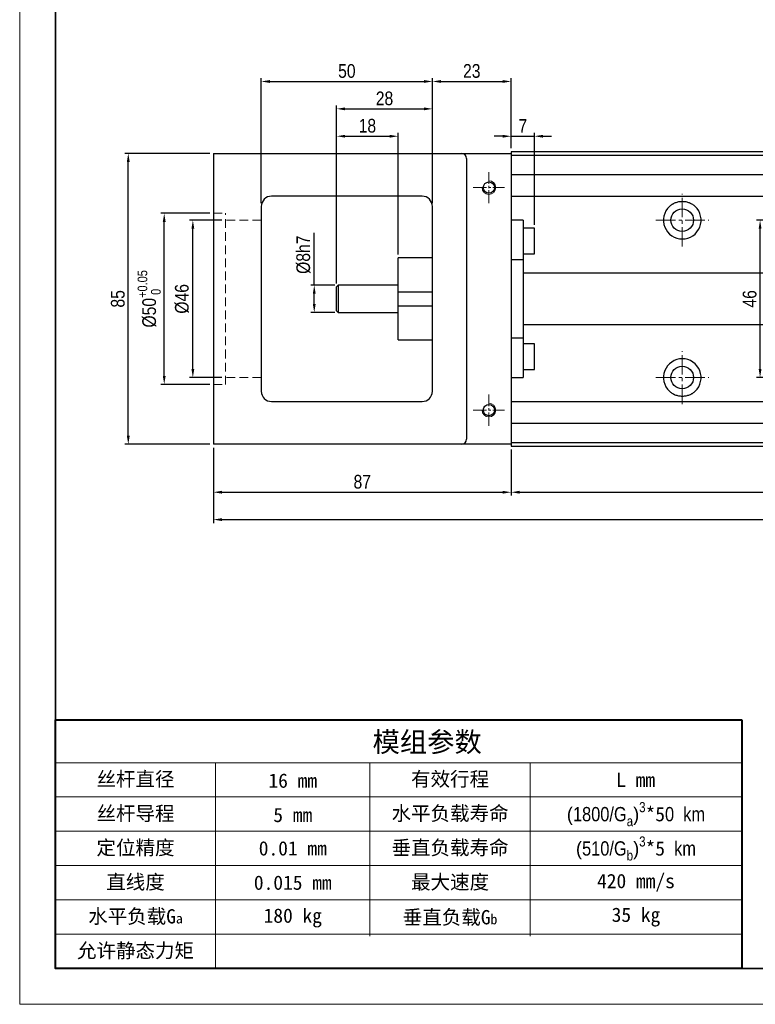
# Model space of a CAD drawing. Header units: millimetres. Extents: x 100 to 2099, y 30 to 469.
# Tile 1 of 12: x 100 to 315, y 30 to 318. Entities that reach past the tile are written whole.
import ezdxf

# ---------------------------------------------------------------- set-up
doc = ezdxf.new("R2010")
doc.units = ezdxf.units.MM
doc.linetypes.add('CENTER2', pattern=[28.575, 19.05, -3.175, 3.175, -3.175])
doc.linetypes.add('DASHED', pattern=[19.05, 12.7, -6.35])
doc.layers.get('Defpoints').update_dxf_attribs({"lineweight": 13})
for name, color, linetype, lineweight in [('小粗', 7, 'Continuous', 25), ('标注', 3, 'Continuous', 13), ('点划线', 1, 'CENTER2', 13), ('粗线', 7, 'Continuous', 35), ('细线', 7, 'Continuous', 13), ('虚线', 253, 'DASHED', 13)]:
    doc.layers.add(name, color=color, linetype=linetype, lineweight=lineweight)
doc.styles.add('4', font='ARIALN.TTF', dxfattribs={"height": 4})
doc.styles.add('7', font='ARIALN.TTF', dxfattribs={"height": 7})
doc.dimstyles.new('A4—对齐', dxfattribs={"dimtxt": 4.2, "dimasz": 2.5, "dimexe": 1, "dimexo": 1, "dimgap": 1, "dimtad": 1, "dimdec": 1, "dimzin": 9, "dimdsep": 46, "dimtxsty": '4', "dimcen": 2.5, "dimadec": 0, "dimazin": 0, "dimtm": 1e-09, "dimtfac": 1, "dimtdec": 1, "dimtmove": 0, "dimatfit": 3, "dimfxl": 0, "dimtolj": 1, "dimarcsym": 0})

# ---------------------------------------------------------------- blocks, each defined once
blk = doc.blocks.new('A4图框')
at = {"layer": '粗线'}
blk.add_lwpolyline([(5, 205), (292, 205), (292, 5), (5, 5)], close=True, dxfattribs=at)
at = {"layer": '细线'}
blk.add_lwpolyline([(0, 210), (297, 210), (297, 0), (0, 0)], close=True, dxfattribs=at)
blk = doc.blocks.new('*D116')
at = {"layer": 'Defpoints', "color": 0, "transparency": 16777216}
for p in [(186.07, 240.12), (193.09, 240.12), (193.09, 232.12)]:
    blk.add_point(p, dxfattribs=at)
at = {"layer": '标注', "color": 0, "lineweight": -2, "transparency": 16777216}
for p, q in [((186.07, 240.12), (186.07, 255.42)), ((192.09, 240.12), (185.07, 240.12)), ((186.07, 234.62), (186.07, 237.62)), ((192.09, 232.12), (185.07, 232.12))]:
    blk.add_line(p, q, dxfattribs=at)
at = {"layer": '标注', "color": 0, "transparency": 16777216}
for points in [[(185.65, 237.62), (186.48, 237.62), (186.07, 240.12)], [(185.65, 234.62), (186.48, 234.62), (186.07, 232.12)]]:
    blk.add_solid(points, dxfattribs=at)
at = {"layer": '标注', "color": 0, "transparency": 16777216, "insert": (182.91, 249.02), "char_height": 4, "attachment_point": 5, "rotation": 90, "style": '4'}
blk.add_mtext('\\A1;%%C8h7', dxfattribs=at)
blk = doc.blocks.new('*D117')
at = {"layer": 'Defpoints', "color": 0, "transparency": 16777216}
for p in [(150.59, 259.12), (160.09, 259.12), (160.09, 213.12)]:
    blk.add_point(p, dxfattribs=at)
at = {"layer": '标注', "color": 0, "lineweight": -2, "transparency": 16777216}
for p, q in [((159.09, 259.12), (149.59, 259.12)), ((150.59, 215.62), (150.59, 256.62)), ((159.09, 213.12), (149.59, 213.12))]:
    blk.add_line(p, q, dxfattribs=at)
at = {"layer": '标注', "color": 0, "transparency": 16777216}
for points in [[(150.18, 256.62), (151.01, 256.62), (150.59, 259.12)], [(150.18, 215.62), (151.01, 215.62), (150.59, 213.12)]]:
    blk.add_solid(points, dxfattribs=at)
at = {"layer": '标注', "color": 0, "transparency": 16777216, "insert": (147.44, 236.12), "char_height": 4, "attachment_point": 5, "rotation": 90, "style": '4'}
blk.add_mtext('\\A1;%%C46', dxfattribs=at)
blk = doc.blocks.new('*D118')
at = {"layer": 'Defpoints', "color": 0, "transparency": 16777216}
for p in [(142.23, 261.12), (156.59, 261.12), (156.59, 211.12)]:
    blk.add_point(p, dxfattribs=at)
at = {"layer": '标注', "color": 0, "lineweight": -2, "transparency": 16777216}
for p, q in [((155.59, 261.12), (141.23, 261.12)), ((142.23, 213.62), (142.23, 258.62)), ((155.59, 211.12), (141.23, 211.12))]:
    blk.add_line(p, q, dxfattribs=at)
at = {"layer": '标注', "color": 0, "transparency": 16777216}
for points in [[(141.81, 258.62), (142.65, 258.62), (142.23, 261.12)], [(141.81, 213.62), (142.65, 213.62), (142.23, 211.12)]]:
    blk.add_solid(points, dxfattribs=at)
at = {"layer": '标注', "color": 0, "transparency": 16777216, "insert": (137.82, 236.12), "char_height": 4, "attachment_point": 5, "rotation": 90, "style": '4'}
blk.add_mtext('\\A1;%%C50{\\H0.7x;\\S+0.05^  0;}', dxfattribs=at)
blk = doc.blocks.new('*D119')
at = {"layer": 'Defpoints', "color": 0, "transparency": 16777216}
for p in [(131.73, 278.62), (156.59, 278.62), (156.59, 193.62)]:
    blk.add_point(p, dxfattribs=at)
at = {"layer": '标注', "color": 0, "lineweight": -2, "transparency": 16777216}
for p, q in [((155.59, 278.62), (130.73, 278.62)), ((131.73, 196.12), (131.73, 276.12)), ((155.59, 193.62), (130.73, 193.62))]:
    blk.add_line(p, q, dxfattribs=at)
at = {"layer": '标注', "color": 0, "transparency": 16777216}
for points in [[(131.31, 276.12), (132.15, 276.12), (131.73, 278.62)], [(131.31, 196.12), (132.15, 196.12), (131.73, 193.62)]]:
    blk.add_solid(points, dxfattribs=at)
at = {"layer": '标注', "color": 0, "transparency": 16777216, "insert": (128.69, 236.12), "char_height": 4, "attachment_point": 5, "rotation": 90, "style": '4'}
blk.add_mtext('\\A1;85', dxfattribs=at)
blk = doc.blocks.new('*D120')
at = {"layer": 'Defpoints', "color": 0, "transparency": 16777216}
for p in [(250.39, 283.64), (243.59, 279.12), (250.39, 256.76)]:
    blk.add_point(p, dxfattribs=at)
at = {"layer": '标注', "color": 0, "lineweight": -2, "transparency": 16777216}
for p, q in [((241.09, 283.64), (238.59, 283.64)), ((243.59, 280.12), (243.59, 284.64)), ((243.59, 283.64), (250.39, 283.64)), ((250.39, 257.76), (250.39, 284.64)), ((252.89, 283.64), (255.39, 283.64))]:
    blk.add_line(p, q, dxfattribs=at)
at = {"layer": '标注', "color": 0, "transparency": 16777216}
for points in [[(241.09, 284.05), (241.09, 283.22), (243.59, 283.64)], [(252.89, 284.05), (252.89, 283.22), (250.39, 283.64)]]:
    blk.add_solid(points, dxfattribs=at)
at = {"layer": '标注', "color": 0, "transparency": 16777216, "insert": (246.99, 286.64), "char_height": 4, "attachment_point": 5, "style": '4'}
blk.add_mtext('\\A1;7', dxfattribs=at)
blk = doc.blocks.new('*D121')
at = {"layer": 'Defpoints', "color": 0, "transparency": 16777216}
for p in [(243.59, 299.64), (243.59, 279.12), (220.59, 263.12)]:
    blk.add_point(p, dxfattribs=at)
at = {"layer": '标注', "color": 0, "lineweight": -2, "transparency": 16777216}
for p, q in [((220.59, 264.12), (220.59, 300.64)), ((223.09, 299.64), (241.09, 299.64)), ((243.59, 280.12), (243.59, 300.64))]:
    blk.add_line(p, q, dxfattribs=at)
at = {"layer": '标注', "color": 0, "transparency": 16777216}
for points in [[(223.09, 300.05), (223.09, 299.22), (220.59, 299.64)], [(241.09, 300.05), (241.09, 299.22), (243.59, 299.64)]]:
    blk.add_solid(points, dxfattribs=at)
at = {"layer": '标注', "color": 0, "transparency": 16777216, "insert": (232.09, 302.68), "char_height": 4, "attachment_point": 5, "style": '4'}
blk.add_mtext('\\A1;23', dxfattribs=at)
blk = doc.blocks.new('*D122')
at = {"layer": 'Defpoints', "color": 0, "transparency": 16777216}
for p in [(210.59, 283.64), (210.59, 248.12), (192.59, 239.62)]:
    blk.add_point(p, dxfattribs=at)
at = {"layer": '标注', "color": 0, "lineweight": -2, "transparency": 16777216}
for p, q in [((192.59, 240.62), (192.59, 284.64)), ((195.09, 283.64), (208.09, 283.64)), ((210.59, 249.12), (210.59, 284.64))]:
    blk.add_line(p, q, dxfattribs=at)
at = {"layer": '标注', "color": 0, "transparency": 16777216}
for points in [[(195.09, 284.05), (195.09, 283.22), (192.59, 283.64)], [(208.09, 284.05), (208.09, 283.22), (210.59, 283.64)]]:
    blk.add_solid(points, dxfattribs=at)
at = {"layer": '标注', "color": 0, "transparency": 16777216, "insert": (201.59, 286.68), "char_height": 4, "attachment_point": 5, "style": '4'}
blk.add_mtext('\\A1;18', dxfattribs=at)
blk = doc.blocks.new('*D123')
at = {"layer": 'Defpoints', "color": 0, "transparency": 16777216}
for p in [(220.59, 291.64), (220.59, 263.12), (192.59, 239.62)]:
    blk.add_point(p, dxfattribs=at)
at = {"layer": '标注', "color": 0, "lineweight": -2, "transparency": 16777216}
for p, q in [((192.59, 240.62), (192.59, 292.64)), ((195.09, 291.64), (218.09, 291.64)), ((220.59, 264.12), (220.59, 292.64))]:
    blk.add_line(p, q, dxfattribs=at)
at = {"layer": '标注', "color": 0, "transparency": 16777216}
for points in [[(195.09, 292.05), (195.09, 291.22), (192.59, 291.64)], [(218.09, 292.05), (218.09, 291.22), (220.59, 291.64)]]:
    blk.add_solid(points, dxfattribs=at)
at = {"layer": '标注', "color": 0, "transparency": 16777216, "insert": (206.59, 294.68), "char_height": 4, "attachment_point": 5, "style": '4'}
blk.add_mtext('\\A1;28', dxfattribs=at)
blk = doc.blocks.new('*D124')
at = {"layer": 'Defpoints', "color": 0, "transparency": 16777216}
for p in [(220.59, 299.64), (170.59, 263.12), (220.59, 263.12)]:
    blk.add_point(p, dxfattribs=at)
at = {"layer": '标注', "color": 0, "lineweight": -2, "transparency": 16777216}
for p, q in [((170.59, 264.12), (170.59, 300.64)), ((173.09, 299.64), (218.09, 299.64)), ((220.59, 264.12), (220.59, 300.64))]:
    blk.add_line(p, q, dxfattribs=at)
at = {"layer": '标注', "color": 0, "transparency": 16777216}
for points in [[(173.09, 300.05), (173.09, 299.22), (170.59, 299.64)], [(218.09, 300.05), (218.09, 299.22), (220.59, 299.64)]]:
    blk.add_solid(points, dxfattribs=at)
at = {"layer": '标注', "color": 0, "transparency": 16777216, "insert": (195.59, 302.68), "char_height": 4, "attachment_point": 5, "style": '4'}
blk.add_mtext('\\A1;50', dxfattribs=at)
blk = doc.blocks.new('*D129')
at = {"layer": 'Defpoints', "color": 0, "transparency": 16777216}
for p in [(156.59, 193.62), (243.59, 193.12), (243.59, 179.62)]:
    blk.add_point(p, dxfattribs=at)
at = {"layer": '标注', "color": 0, "lineweight": -2, "transparency": 16777216}
for p, q in [((156.59, 192.62), (156.59, 178.62)), ((243.59, 192.12), (243.59, 178.62)), ((159.09, 179.62), (241.09, 179.62))]:
    blk.add_line(p, q, dxfattribs=at)
at = {"layer": '标注', "color": 0, "transparency": 16777216}
for points in [[(159.09, 180.04), (159.09, 179.2), (156.59, 179.62)], [(241.09, 180.04), (241.09, 179.2), (243.59, 179.62)]]:
    blk.add_solid(points, dxfattribs=at)
at = {"layer": '标注', "color": 0, "transparency": 16777216, "insert": (200.09, 182.66), "char_height": 4, "attachment_point": 5, "style": '4'}
blk.add_mtext('\\A1;87', dxfattribs=at)
blk = doc.blocks.new('*D130')
at = {"layer": 'Defpoints', "color": 0, "transparency": 16777216}
for p in [(156.59, 193.62), (536.09, 193.62), (536.09, 171.62)]:
    blk.add_point(p, dxfattribs=at)
at = {"layer": '标注', "color": 0, "lineweight": -2, "transparency": 16777216}
for p, q in [((156.59, 192.62), (156.59, 170.62)), ((536.09, 192.62), (536.09, 170.62)), ((159.09, 171.62), (533.59, 171.62))]:
    blk.add_line(p, q, dxfattribs=at)
at = {"layer": '标注', "color": 0, "transparency": 16777216}
for points in [[(159.09, 172.04), (159.09, 171.2), (156.59, 171.62)], [(533.59, 172.04), (533.59, 171.2), (536.09, 171.62)]]:
    blk.add_solid(points, dxfattribs=at)
at = {"layer": '标注', "color": 0, "transparency": 16777216, "insert": (346.34, 174.63), "char_height": 4, "width": 27.2019, "attachment_point": 5, "style": '4'}
blk.add_mtext('\\A1;L1', dxfattribs=at)
blk = doc.blocks.new('*D131')
at = {"layer": 'Defpoints', "color": 0, "transparency": 16777216}
for p in [(243.59, 193.12), (523.59, 193.12), (523.59, 179.62)]:
    blk.add_point(p, dxfattribs=at)
at = {"layer": '标注', "color": 0, "lineweight": -2, "transparency": 16777216}
for p, q in [((243.59, 192.12), (243.59, 178.62)), ((523.59, 192.12), (523.59, 178.62)), ((246.09, 179.62), (521.09, 179.62))]:
    blk.add_line(p, q, dxfattribs=at)
at = {"layer": '标注', "color": 0, "transparency": 16777216}
for points in [[(246.09, 180.04), (246.09, 179.2), (243.59, 179.62)], [(521.09, 180.04), (521.09, 179.2), (523.59, 179.62)]]:
    blk.add_solid(points, dxfattribs=at)
at = {"layer": '标注', "color": 0, "transparency": 16777216, "insert": (383.59, 182.63), "char_height": 4, "width": 35.0037, "attachment_point": 5, "style": '4'}
blk.add_mtext('\\A1;L2', dxfattribs=at)
blk = doc.blocks.new('*D134')
at = {"layer": 'Defpoints', "color": 0, "transparency": 16777216}
for p in [(316.32, 259.12), (355.33, 259.12), (355.33, 213.12)]:
    blk.add_point(p, dxfattribs=at)
at = {"layer": '标注', "color": 0, "lineweight": -2, "transparency": 16777216}
for p, q in [((354.33, 259.12), (315.32, 259.12)), ((316.32, 215.62), (316.32, 256.62)), ((354.33, 213.12), (315.32, 213.12))]:
    blk.add_line(p, q, dxfattribs=at)
at = {"layer": '标注', "color": 0, "transparency": 16777216}
for points in [[(315.91, 256.62), (316.74, 256.62), (316.32, 259.12)], [(315.91, 215.62), (316.74, 215.62), (316.32, 213.12)]]:
    blk.add_solid(points, dxfattribs=at)
at = {"layer": '标注', "color": 0, "transparency": 16777216, "insert": (313.28, 236.12), "char_height": 4, "attachment_point": 5, "rotation": 90, "style": '4'}
blk.add_mtext('\\A1;46', dxfattribs=at)

msp = doc.modelspace()

# ---------------------------------------------------------------- linework, layer by layer
at = {"layer": '小粗'}
for p, q in [((523.59, 279.12), (243.59, 279.12)), ((243.59, 279.12), (243.59, 193.12)), ((156.59, 278.62), (243.59, 278.62)), ((156.59, 278.62), (156.59, 193.62)), ((230.59, 277.12), (230.59, 195.12)), ((243.59, 278.12), (523.59, 278.12)), ((243.59, 272.45), (523.59, 272.45)), ((217.59, 266.12), (173.59, 266.12)), ((243.59, 266.12), (332.8, 266.12)), ((170.59, 263.12), (170.59, 209.12)), ((220.59, 209.12), (220.59, 263.12)), ((247.09, 259.12), (243.59, 259.12)), ((247.09, 259.12), (247.09, 213.12)), ((250.39, 256.76), (247.09, 256.76)), ((250.39, 249.26), (250.39, 256.76)), ((220.59, 248.12), (210.59, 248.12)), ((210.59, 224.12), (210.59, 248.12)), ((247.09, 247.48), (243.59, 247.48)), ((247.09, 249.26), (250.39, 249.26)), ((332.8, 243.62), (247.09, 243.62)), ((193.09, 240.12), (192.59, 239.62)), ((192.59, 232.62), (192.59, 239.62)), ((210.59, 240.12), (193.09, 240.12)), ((193.09, 240.12), (193.09, 232.12)), ((220.59, 238.12), (210.59, 238.12)), ((210.59, 234.12), (220.59, 234.12)), ((192.59, 232.62), (193.09, 232.12)), ((193.09, 232.12), (210.59, 232.12)), ((247.09, 228.62), (332.8, 228.62)), ((243.59, 224.76), (247.09, 224.76)), ((210.59, 224.12), (220.59, 224.12)), ((250.39, 222.98), (247.09, 222.98)), ((250.39, 215.48), (250.39, 222.98)), ((243.59, 213.12), (247.09, 213.12)), ((247.09, 215.48), (250.39, 215.48)), ((173.59, 206.12), (217.59, 206.12)), ((243.59, 206.12), (332.8, 206.12)), ((243.59, 199.78), (523.59, 199.78)), ((243.59, 193.62), (156.59, 193.62)), ((243.59, 194.12), (523.59, 194.12)), ((243.59, 193.12), (523.59, 193.12))]:
    msp.add_line(p, q, dxfattribs=at)
for centre, radius in [((237.09, 268.62), 1.65), ((293.59, 259.12), 3.3), ((293.59, 213.12), 3.3), ((237.09, 203.62), 1.65)]:
    msp.add_circle(centre, radius, dxfattribs=at)
for centre, radius, start, end in [((229.09, 277.12), 1.5, 0, 90), ((173.59, 263.12), 3, 90, 180), ((217.59, 263.12), 3, 360, 90), ((293.59, 259.12), 5.5, 133.3418, 46.6582), ((293.59, 213.12), 5.5, 313.3418, 226.6582), ((173.59, 209.12), 3, 180, 270), ((217.59, 209.12), 3, 270, 0), ((229.09, 195.12), 1.5, 270, 0)]:
    msp.add_arc(centre, radius, start, end, dxfattribs=at)
for points in [[(289.82, 263.12), (289.95, 263.24), (290.08, 263.35), (290.35, 263.57), (290.5, 263.67), (290.72, 263.81), (290.79, 263.85), (290.9, 263.91), (290.94, 263.94), (291.02, 263.98), (291.05, 264), (291.25, 264.1), (291.41, 264.17), (291.73, 264.29), (291.89, 264.35), (292.22, 264.45), (292.39, 264.49), (292.6, 264.53), (292.65, 264.54), (292.73, 264.55), (292.86, 264.57), (292.99, 264.59), (293.25, 264.61), (293.59, 264.63), (293.94, 264.61), (294.2, 264.59), (294.29, 264.58), (294.42, 264.56), (294.46, 264.55), (294.55, 264.54), (294.59, 264.53), (294.8, 264.49), (294.97, 264.45), (295.3, 264.35), (295.46, 264.29), (295.71, 264.2), (295.78, 264.16), (295.9, 264.11), (295.94, 264.09), (296.02, 264.05), (296.06, 264.04), (296.25, 263.94), (296.4, 263.85), (296.69, 263.67), (296.84, 263.57), (297.11, 263.35), (297.24, 263.24), (297.37, 263.12)], [(297.37, 209.12), (297.24, 209), (297.11, 208.88), (296.83, 208.67), (296.69, 208.57), (296.47, 208.43), (296.4, 208.39), (296.29, 208.32), (296.25, 208.3), (296.17, 208.26), (296.13, 208.24), (295.94, 208.14), (295.78, 208.07), (295.46, 207.94), (295.3, 207.89), (294.97, 207.79), (294.8, 207.75), (294.59, 207.71), (294.54, 207.7), (294.46, 207.69), (294.33, 207.67), (294.2, 207.65), (293.94, 207.63), (293.59, 207.61), (293.25, 207.63), (292.99, 207.65), (292.9, 207.66), (292.77, 207.68), (292.73, 207.69), (292.64, 207.7), (292.6, 207.71), (292.39, 207.75), (292.22, 207.79), (291.89, 207.89), (291.72, 207.94), (291.48, 208.04), (291.4, 208.07), (291.29, 208.13), (291.25, 208.14), (291.17, 208.18), (291.13, 208.2), (290.94, 208.3), (290.79, 208.39), (290.5, 208.57), (290.35, 208.67), (290.08, 208.88), (289.95, 209), (289.82, 209.12)]]:
    msp.add_open_spline(points, degree=3, knots=[0, 0, 0, 0, 0.0625, 0.0625, 0.125, 0.125, 0.15625, 0.15625, 0.171875, 0.171875, 0.1875, 0.1875, 0.25, 0.25, 0.3125, 0.3125, 0.375, 0.375, 0.390625, 0.390625, 0.40625, 0.4375, 0.4375, 0.5, 0.5625, 0.5625, 0.59375, 0.59375, 0.609375, 0.609375, 0.625, 0.625, 0.6875, 0.6875, 0.75, 0.75, 0.78125, 0.78125, 0.796875, 0.796875, 0.8125, 0.8125, 0.875, 0.875, 0.9375, 0.9375, 1, 1, 1, 1], dxfattribs=at)
at = {"layer": '标注'}
for p, q in [((110.44, 100.6), (310.97, 100.6)), ((157.23, 100.6), (157.23, 40.44)), ((202.35, 100.6), (202.35, 49.94)), ((249.14, 100.6), (249.14, 49.94)), ((110.44, 90.58), (310.97, 90.58)), ((110.44, 80.55), (310.97, 80.55)), ((110.44, 70.52), (310.97, 70.52)), ((110.44, 60.5), (310.97, 60.5)), ((110.44, 50.47), (310.97, 50.47))]:
    msp.add_line(p, q, dxfattribs=at)
at = {"layer": '标注', "lineweight": 40}
for points in [[(310.97, 113.14), (310.97, 40.44), (110.44, 40.44), (110.44, 113.14)], [(110.44, 113.14), (310.97, 113.14)]]:
    msp.add_lwpolyline(points, dxfattribs=at)
at = {"layer": '标注'}
for centre in [(237.09, 268.62), (237.09, 203.62)]:
    msp.add_arc(centre, 2, 180, 90, dxfattribs=at)
at = {"layer": '点划线', "ltscale": 0.2}
for p, q in [((237.09, 264.06), (237.09, 273.18)), ((232.54, 268.62), (241.65, 268.62)), ((237.09, 199.06), (237.09, 208.18)), ((232.54, 203.62), (241.65, 203.62))]:
    msp.add_line(p, q, dxfattribs=at)
at = {"layer": '点划线', "ltscale": 0.3}
for p, q in [((293.59, 251.4), (293.59, 266.84)), ((285.88, 259.12), (301.31, 259.12)), ((293.59, 205.4), (293.59, 220.84)), ((285.88, 213.12), (301.31, 213.12))]:
    msp.add_line(p, q, dxfattribs=at)
at = {"layer": '虚线', "ltscale": 0.2}
for p, q in [((156.59, 261.12), (160.09, 261.12)), ((160.09, 211.12), (160.09, 261.12)), ((170.59, 259.12), (160.09, 259.12)), ((170.59, 213.12), (160.09, 213.12)), ((156.59, 211.12), (160.09, 211.12))]:
    msp.add_line(p, q, dxfattribs=at)

# ---------------------------------------------------------------- block references
at = {"layer": '标注', "xscale": 2.088853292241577, "yscale": 2.088853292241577, "zscale": 2.088853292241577}
msp.add_blockref('A4图框', (100, 30), dxfattribs=at)

# ---------------------------------------------------------------- texts
at = {"layer": '标注', "attachment_point": 5, "style": '7'}
for s, insert, char_height, width in [('{\\fSimSun|b0|i0|c134|p2;模组参数}', (219.06, 106.33), 5.8488, 200.5299), ('{\\fSimSun|b0|i0|c134|p2;丝杆直径}', (133.84, 95.59), 4.1777, 46.7881), ('{\\fSimSun|b0|i0|c134|p34;有效行程}', (225.75, 95.59), 4.1777, 46.7905), ('{\\fSimSun|b0|i0|c134|p34;16 mm}', (179.79, 95.32), 4.1777, 45.1191), ('L{\\fSimSun|b0|i0|c134|p34; mm}', (280.06, 95.59), 4.1777, 61.8323), ('{\\fSimSun|b0|i0|c134|p34;丝杆导程}', (133.84, 85.56), 4.1777, 46.7881), ('{\\fSimSun|b0|i0|c134|p34;5 mm}', (179.79, 85.3), 4.1777, 45.1191), ('{\\fSimSun|b0|i0|c134|p34;水平负载寿命}', (225.75, 85.56), 4.1777, 46.7905), ('\\A1;{\\fYouYuan|b0|i0|c134|p49;\\H0.95995x;(}1800/G{\\H0.7x;\\S ^ a;\\fYouYuan|b0|i0|c134|p49;\\H1.37137x;)\\fArial Narrow|b0|i0|c134|p34;\\H0.7292x;\\S3^  ;\\fSimSun|b0|i0|c134|p34;\\H1.42858x;*5}0  km', (280.06, 85.56), 4.17771, 61.8323), ('{\\fSimSun|b0|i0|c134|p2;定位精度}', (133.84, 75.54), 4.1777, 46.7881), ('{\\fSimSun|b0|i0|c134|p34;0.01 mm}', (179.79, 75.54), 4.1777, 45.1191), ('{\\fSimSun|b0|i0|c134|p34;垂直负载寿命}', (225.75, 75.54), 4.1777, 46.7905), ('\\A1;{\\fYouYuan|b0|i0|c134|p49;\\H0.95995x;(}510/G{\\H0.7x;\\S ^ b;\\fYouYuan|b0|i0|c134|p49;\\H1.37136x;)\\fArial Narrow|b0|i0|c134|p34;\\H0.7292x;\\S3^  ;\\fSimSun|b0|i0|c134|p34;\\H1.42858x;*5}  km', (280.06, 75.54), 4.17771, 61.8323), ('{\\fSimSun|b0|i0|c134|p2;直线度}', (133.84, 65.51), 4.1777, 46.7881), ('{\\fSimSun|b0|i0|c134|p34;0.015 mm}', (179.79, 65.51), 4.1777, 45.1191), ('{\\fSimSun|b0|i0|c134|p34;最大速度}', (225.75, 65.51), 4.1777, 46.7905), ('{\\fSimSun|b0|i0|c134|p34;420 mm/s}', (280.06, 65.51), 4.1777, 61.8323), ('{\\fSimSun|b0|i0|c134|p34;水平负载G\\H0.70397x;a}', (133.84, 55.48), 4.1777, 46.7881), ('{\\fSimSun|b0|i0|c134|p34;180 kg}', (179.79, 55.22), 4.1777, 45.1191), ('{\\fSimSun|b0|i0|c134|p34;垂直负载G\\H0.70397x;b}', (225.75, 55.22), 4.1777, 46.7905), ('{\\fSimSun|b0|i0|c134|p34;35 kg}', (280.06, 55.48), 4.1777, 61.8323), ('{\\fSimSun|b0|i0|c134|p34;允许静态力矩}', (133.84, 45.46), 4.1777, 46.7881)]:
    msp.add_mtext(s, dxfattribs=dict(at, insert=insert, char_height=char_height, width=width))

# ---------------------------------------------------------------- dimensions: what is measured, and where the dimension line sits
at = {"layer": '标注'}
for base, p1, p2, picture, middle in [((220.59, 299.64), (170.59, 263.12), (220.59, 263.12), '*D124', (195.59, 302.68)), ((243.59, 299.64), (220.59, 263.12), (243.59, 279.12), '*D121', (232.09, 302.68)), ((210.59, 283.64), (192.59, 239.62), (210.59, 248.12), '*D122', (201.59, 286.68))]:
    dim = msp.add_linear_dim(base=base, p1=p1, p2=p2, dimstyle='A4—对齐', dxfattribs=at)
    dim.commit()
    dim.dimension.update_dxf_attribs({"geometry": picture, "text_midpoint": middle})
for base, p1, p2, picture, middle in [((220.59, 291.64), (192.59, 239.62), (220.59, 263.12), '*D123', (206.59, 291.64)), ((243.59, 179.62), (156.59, 193.62), (243.59, 193.12), '*D129', (200.09, 179.62))]:
    dim = msp.add_linear_dim(base=base, p1=p1, p2=p2, dimstyle='A4—对齐', dxfattribs=at)
    dim.commit()
    dim.dimension.update_dxf_attribs({"geometry": picture, "text_midpoint": middle, "dimtype": 160})
for base, p1, p2, text, picture, middle in [((250.39, 283.64), (243.59, 279.12), (250.39, 256.76), '7', '*D120', (246.99, 286.64)), ((536.09, 171.62), (156.59, 193.62), (536.09, 193.62), 'L1', '*D130', (346.34, 174.63)), ((523.59, 179.62), (243.59, 193.12), (523.59, 193.12), 'L2', '*D131', (383.59, 182.63))]:
    dim = msp.add_linear_dim(base=base, p1=p1, p2=p2, text=text, dimstyle='A4—对齐', dxfattribs=at)
    dim.commit()
    dim.dimension.update_dxf_attribs({"geometry": picture, "text_midpoint": middle})
dim = msp.add_linear_dim(base=(131.73, 278.62), p1=(156.59, 193.62), p2=(156.59, 278.62), angle=90, dimstyle='A4—对齐', dxfattribs=at)
dim.commit()
dim.dimension.update_dxf_attribs({"geometry": '*D119', "text_midpoint": (131.73, 236.12), "dimtype": 160})
for base, p1, p2, text, picture, middle in [((142.23, 261.12), (156.59, 211.12), (156.59, 261.12), '%%C<>{\\H0.7x;\\S+0.05^  0;}', '*D118', (142.23, 236.12)), ((150.59, 259.12), (160.09, 213.12), (160.09, 259.12), '%%C<>', '*D117', (150.59, 236.12))]:
    dim = msp.add_linear_dim(base=base, p1=p1, p2=p2, angle=90, text=text, dimstyle='A4—对齐', dxfattribs=at)
    dim.commit()
    dim.dimension.update_dxf_attribs({"geometry": picture, "text_midpoint": middle, "dimtype": 160})
dim = msp.add_linear_dim(base=(316.32, 259.12), p1=(355.33, 213.12), p2=(355.33, 259.12), angle=90, dimstyle='A4—对齐', dxfattribs=at)
dim.commit()
dim.dimension.update_dxf_attribs({"geometry": '*D134', "text_midpoint": (313.28, 236.12)})
dim = msp.add_linear_dim(base=(186.07, 240.12), p1=(193.09, 232.12), p2=(193.09, 240.12), angle=90, text='%%C<>h7', dimstyle='A4—对齐', dxfattribs=at)
dim.commit()
dim.dimension.update_dxf_attribs({"geometry": '*D116', "text_midpoint": (182.91, 249.02)})

doc.saveas('drawing.dxf')
